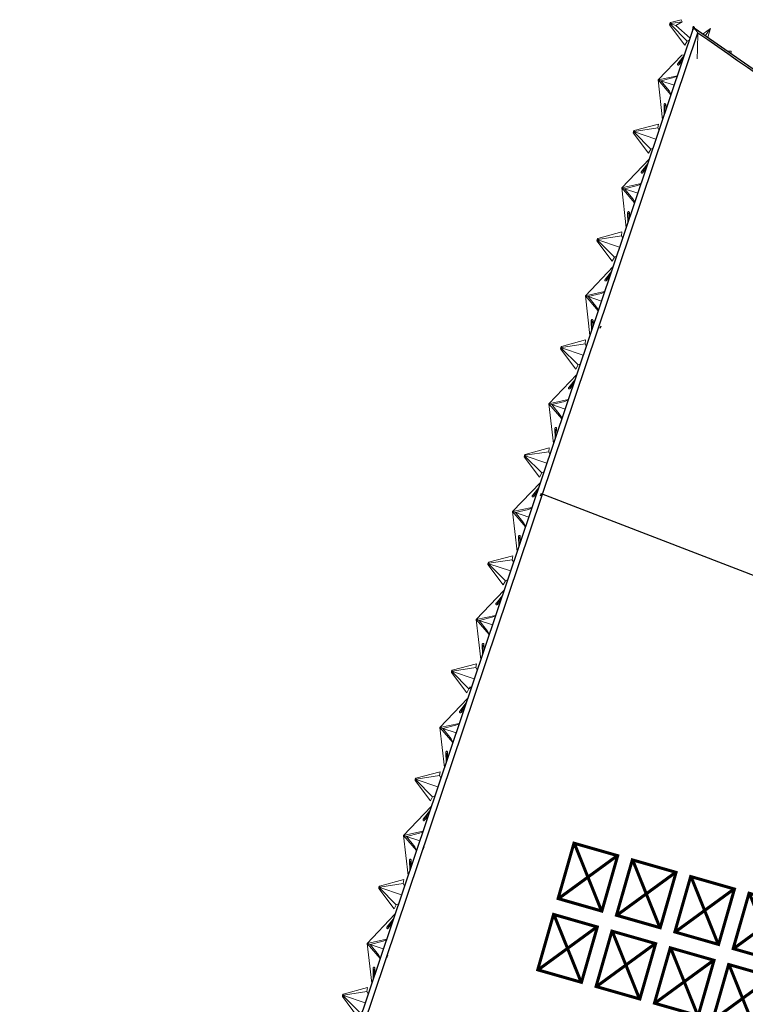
# Model space of a CAD drawing. Header units: millimetres. Extents: x 1512 to 2105, y 794 to 1149.
# Tile 79 of 256: x 1691 to 1716, y 878 to 913. Entities that reach past the tile are written whole.
import ezdxf

# ---------------------------------------------------------------- set-up
doc = ezdxf.new("R2010")
doc.units = ezdxf.units.MM
doc.layers.add('A-GLAZ-CURT', color=52, linetype='Continuous', lineweight=9)
doc.layers.add('A-WALL', color=113, linetype='Continuous', lineweight=9)
doc.styles.get("Standard").update_dxf_attribs({"font": 'arial.ttf'})

# ---------------------------------------------------------------- blocks, each defined once
blk = doc.blocks.new('Family2 - Family2-154966-اول')
at = {"layer": 'A-GLAZ-CURT'}
for p, q in [((-136.858, 62.014), (-136.857, 61.654)), ((-136.839, 61.705), (-136.839, 61.981)), ((-136.797, 61.822), (-136.798, 62.015)), ((-137.935, 61.112), (-137.07, 61.329)), ((-137.093, 61.192), (-137.07, 61.329)), ((-137.964, 61.029), (-137.959, 61.074)), ((-137.964, 61.029), (-137.959, 61.074)), ((-137.964, 61.029), (-137.926, 61.062)), ((-137.964, 61.029), (-137.435, 60.299)), ((-137.935, 61.112), (-137.959, 61.074)), ((-137.935, 61.112), (-137.959, 61.074)), ((-137.959, 61.074), (-137.926, 61.062)), ((-137.959, 61.074), (-137.926, 61.062)), ((-137.352, 60.443), (-137.938, 61.052)), ((-137.938, 61.052), (-137.352, 60.443)), ((-137.935, 61.112), (-137.926, 61.062)), ((-137.093, 61.192), (-137.929, 61.078)), ((-137.929, 61.078), (-137.093, 61.192)), ((-137.926, 61.062), (-137.162, 60.791)), ((-137.926, 61.062), (-137.162, 60.791)), ((-137.049, 61.11), (-137.093, 61.192)), ((-137.352, 60.443), (-137.435, 60.299)), ((-137.274, 60.476), (-137.352, 60.443)), ((-137.467, 59.929), (-137.695, 59.649)), ((-137.66, 59.663), (-137.485, 59.878)), ((-137.649, 59.611), (-137.527, 59.76))]:
    blk.add_line(p, q, dxfattribs=at)
at = {"layer": 'A-GLAZ-CURT', "lineweight": 18, "flags": 128}
for points in [[(-136.816, 62.048), (-136.822, 62.05), (-136.829, 62.051), (-136.836, 62.049), (-136.842, 62.046), (-136.847, 62.042), (-136.852, 62.036), (-136.855, 62.029), (-136.857, 62.021), (-136.858, 62.013), (-136.857, 62.005), (-136.854, 61.997), (-136.85, 61.991), (-136.845, 61.985), (-136.839, 61.981)], [(-136.839, 61.981), (-136.833, 61.979), (-136.826, 61.978), (-136.82, 61.98), (-136.813, 61.983), (-136.808, 61.987), (-136.803, 61.993), (-136.8, 62), (-136.798, 62.008), (-136.798, 62.016), (-136.799, 62.024), (-136.801, 62.032), (-136.805, 62.038), (-136.81, 62.044), (-136.816, 62.048)], [(-137.66, 59.663), (-137.667, 59.664), (-137.674, 59.663), (-137.682, 59.66), (-137.688, 59.656), (-137.694, 59.65), (-137.699, 59.643), (-137.702, 59.636), (-137.704, 59.629), (-137.704, 59.621), (-137.703, 59.614), (-137.7, 59.608), (-137.696, 59.603), (-137.69, 59.599), (-137.684, 59.597)], [(-137.684, 59.597), (-137.677, 59.596), (-137.669, 59.597), (-137.662, 59.6), (-137.655, 59.604), (-137.65, 59.61), (-137.645, 59.616), (-137.641, 59.624), (-137.64, 59.631), (-137.639, 59.639), (-137.641, 59.646), (-137.644, 59.652), (-137.648, 59.657), (-137.654, 59.661), (-137.66, 59.663)]]:
    blk.add_lwpolyline(points, dxfattribs=at)
blk = doc.blocks.new('Family2 - Family2-154967-اول')
at = {"layer": 'A-GLAZ-CURT'}
for p, q in [((-137.406, 60.103), (-138.406, 59.084)), ((-137.406, 60.103), (-138.406, 59.084)), ((-137.467, 59.929), (-137.695, 59.649)), ((-137.66, 59.663), (-137.485, 59.878)), ((-137.649, 59.611), (-137.527, 59.76)), ((-137.718, 59.22), (-138.406, 59.084)), ((-138.406, 59.084), (-137.718, 59.22)), ((-137.84, 59.156), (-138.307, 59.049)), ((-137.84, 59.156), (-137.724, 59.204)), ((-137.959, 58.541), (-138.406, 59.084)), ((-138.406, 59.084), (-138.307, 59.049)), ((-138.406, 59.084), (-138.307, 59.049)), ((-138.406, 59.084), (-137.959, 58.541)), ((-138.269, 57.663), (-138.406, 59.084)), ((-138.269, 57.663), (-138.406, 59.084)), ((-138.011, 58.671), (-138.307, 59.049)), ((-138.306, 59.049), (-137.837, 58.883)), ((-138.306, 59.049), (-137.837, 58.883)), ((-138.011, 58.671), (-137.952, 58.56)), ((-138.208, 58.199), (-138.207, 57.838)), ((-138.189, 57.889), (-138.19, 58.166)), ((-138.148, 58.007), (-138.148, 58.199))]:
    blk.add_line(p, q, dxfattribs=at)
at = {"layer": 'A-GLAZ-CURT', "lineweight": 18, "flags": 128}
for points in [[(-137.66, 59.663), (-137.667, 59.664), (-137.674, 59.663), (-137.682, 59.66), (-137.688, 59.656), (-137.694, 59.65), (-137.699, 59.643), (-137.702, 59.636), (-137.704, 59.629), (-137.704, 59.621), (-137.703, 59.614), (-137.7, 59.608), (-137.696, 59.603), (-137.69, 59.599), (-137.684, 59.597)], [(-137.684, 59.597), (-137.677, 59.596), (-137.669, 59.597), (-137.662, 59.6), (-137.655, 59.604), (-137.65, 59.61), (-137.645, 59.616), (-137.641, 59.624), (-137.64, 59.631), (-137.639, 59.639), (-137.641, 59.646), (-137.644, 59.652), (-137.648, 59.657), (-137.654, 59.661), (-137.66, 59.663)], [(-138.167, 58.232), (-138.173, 58.235), (-138.18, 58.235), (-138.186, 58.234), (-138.193, 58.231), (-138.198, 58.226), (-138.203, 58.22), (-138.206, 58.213), (-138.208, 58.206), (-138.208, 58.197), (-138.207, 58.189), (-138.205, 58.182), (-138.201, 58.175), (-138.196, 58.17), (-138.19, 58.166)], [(-138.19, 58.166), (-138.184, 58.164), (-138.177, 58.163), (-138.17, 58.164), (-138.164, 58.167), (-138.159, 58.172), (-138.154, 58.178), (-138.151, 58.185), (-138.149, 58.193), (-138.148, 58.201), (-138.149, 58.209), (-138.152, 58.216), (-138.156, 58.223), (-138.161, 58.228), (-138.167, 58.232)]]:
    blk.add_lwpolyline(points, dxfattribs=at)
blk = doc.blocks.new('Family2 - Family2-V2-اول')
at = {"layer": 'A-GLAZ-CURT'}
for p, q in [((-140.91, 50.568), (-140.909, 50.208)), ((-140.891, 50.258), (-140.892, 50.535)), ((-140.849, 50.376), (-140.85, 50.568)), ((-141.987, 49.666), (-141.122, 49.883)), ((-141.145, 49.746), (-141.981, 49.632)), ((-141.981, 49.632), (-141.145, 49.746)), ((-141.145, 49.746), (-141.122, 49.883)), ((-141.101, 49.664), (-141.145, 49.746)), ((-142.016, 49.583), (-142.011, 49.628)), ((-142.016, 49.583), (-142.011, 49.628)), ((-142.016, 49.583), (-141.979, 49.616)), ((-142.016, 49.583), (-141.487, 48.853)), ((-141.987, 49.666), (-142.011, 49.628)), ((-141.987, 49.666), (-142.011, 49.628)), ((-142.011, 49.628), (-141.979, 49.616)), ((-142.011, 49.628), (-141.979, 49.616)), ((-141.405, 48.997), (-141.99, 49.605)), ((-141.99, 49.605), (-141.405, 48.997)), ((-141.987, 49.666), (-141.979, 49.616)), ((-141.979, 49.616), (-141.214, 49.345)), ((-141.979, 49.616), (-141.214, 49.345)), ((-141.405, 48.997), (-141.487, 48.853)), ((-141.326, 49.029), (-141.405, 48.997)), ((-141.52, 48.482), (-141.747, 48.203)), ((-141.712, 48.217), (-141.538, 48.431)), ((-141.701, 48.165), (-141.579, 48.314))]:
    blk.add_line(p, q, dxfattribs=at)
at = {"layer": 'A-GLAZ-CURT', "lineweight": 18, "flags": 128}
for points in [[(-140.868, 50.601), (-140.874, 50.604), (-140.881, 50.604), (-140.888, 50.603), (-140.894, 50.6), (-140.9, 50.595), (-140.904, 50.59), (-140.907, 50.582), (-140.909, 50.575), (-140.91, 50.567), (-140.909, 50.559), (-140.906, 50.551), (-140.902, 50.544), (-140.897, 50.539), (-140.892, 50.535)], [(-140.892, 50.535), (-140.885, 50.533), (-140.878, 50.532), (-140.872, 50.533), (-140.866, 50.536), (-140.86, 50.541), (-140.856, 50.547), (-140.852, 50.554), (-140.85, 50.562), (-140.85, 50.57), (-140.851, 50.578), (-140.853, 50.585), (-140.857, 50.592), (-140.862, 50.597), (-140.868, 50.601)], [(-141.712, 48.217), (-141.719, 48.217), (-141.727, 48.216), (-141.734, 48.214), (-141.74, 48.209), (-141.746, 48.204), (-141.751, 48.197), (-141.754, 48.19), (-141.756, 48.182), (-141.757, 48.175), (-141.755, 48.168), (-141.752, 48.162), (-141.748, 48.156), (-141.742, 48.153), (-141.736, 48.15)], [(-141.736, 48.15), (-141.729, 48.15), (-141.721, 48.151), (-141.714, 48.154), (-141.708, 48.158), (-141.702, 48.164), (-141.697, 48.17), (-141.694, 48.177), (-141.692, 48.185), (-141.692, 48.192), (-141.693, 48.199), (-141.696, 48.206), (-141.7, 48.211), (-141.706, 48.215), (-141.712, 48.217)]]:
    blk.add_lwpolyline(points, dxfattribs=at)
blk = doc.blocks.new('Family2 - Family2-V3-اول')
at = {"layer": 'A-GLAZ-CURT'}
for p, q in [((-143.611, 42.937), (-143.61, 42.577)), ((-143.592, 42.628), (-143.593, 42.904)), ((-143.551, 42.745), (-143.551, 42.937)), ((-144.718, 41.952), (-144.713, 41.997)), ((-144.718, 41.952), (-144.713, 41.997)), ((-144.688, 42.035), (-144.713, 41.997)), ((-144.688, 42.035), (-144.713, 41.997)), ((-144.713, 41.997), (-144.68, 41.985)), ((-144.713, 41.997), (-144.68, 41.985)), ((-144.688, 42.035), (-143.824, 42.252)), ((-144.688, 42.035), (-144.68, 41.985)), ((-143.846, 42.115), (-144.683, 42.001)), ((-144.683, 42.001), (-143.846, 42.115)), ((-143.846, 42.115), (-143.824, 42.252)), ((-143.803, 42.033), (-143.846, 42.115)), ((-144.718, 41.952), (-144.68, 41.985)), ((-144.718, 41.952), (-144.189, 41.222)), ((-144.106, 41.366), (-144.692, 41.975)), ((-144.692, 41.975), (-144.106, 41.366)), ((-144.68, 41.985), (-143.916, 41.714)), ((-144.68, 41.985), (-143.916, 41.714)), ((-144.106, 41.366), (-144.189, 41.222)), ((-144.092, 41.372), (-144.106, 41.366)), ((-144.221, 40.851), (-144.449, 40.572)), ((-144.414, 40.586), (-144.239, 40.801)), ((-144.402, 40.534), (-144.281, 40.683))]:
    blk.add_line(p, q, dxfattribs=at)
at = {"layer": 'A-GLAZ-CURT', "lineweight": 18, "flags": 128}
for points in [[(-143.57, 42.971), (-143.576, 42.973), (-143.583, 42.974), (-143.589, 42.972), (-143.596, 42.969), (-143.601, 42.965), (-143.606, 42.959), (-143.609, 42.952), (-143.611, 42.944), (-143.611, 42.936), (-143.61, 42.928), (-143.608, 42.92), (-143.604, 42.914), (-143.599, 42.908), (-143.593, 42.904)], [(-143.593, 42.904), (-143.587, 42.902), (-143.58, 42.901), (-143.573, 42.903), (-143.567, 42.906), (-143.562, 42.91), (-143.557, 42.916), (-143.554, 42.923), (-143.552, 42.931), (-143.551, 42.939), (-143.552, 42.947), (-143.555, 42.955), (-143.559, 42.961), (-143.564, 42.967), (-143.57, 42.971)], [(-144.414, 40.586), (-144.421, 40.587), (-144.428, 40.585), (-144.435, 40.583), (-144.442, 40.578), (-144.448, 40.573), (-144.453, 40.566), (-144.456, 40.559), (-144.458, 40.552), (-144.458, 40.544), (-144.457, 40.537), (-144.454, 40.531), (-144.449, 40.526), (-144.444, 40.522), (-144.437, 40.52)], [(-144.437, 40.52), (-144.43, 40.519), (-144.423, 40.52), (-144.416, 40.523), (-144.409, 40.527), (-144.403, 40.533), (-144.398, 40.539), (-144.395, 40.546), (-144.393, 40.554), (-144.393, 40.561), (-144.394, 40.569), (-144.397, 40.575), (-144.402, 40.58), (-144.407, 40.584), (-144.414, 40.586)]]:
    blk.add_lwpolyline(points, dxfattribs=at)
blk = doc.blocks.new('Family2 - Family2-157067-اول')
at = {"layer": 'A-GLAZ-CURT'}
for p, q in [((-135.797, 64.734), (-135.801, 64.637)), ((-135.738, 64.697), (-135.737, 64.732)), ((-135.432, 64.503), (-135.436, 64.496)), ((-135.432, 64.503), (-135.17, 64.691)), ((-135.356, 64.438), (-135.17, 64.691)), ((-135.356, 64.438), (-135.17, 64.691)), ((-135.266, 64.388), (-135.275, 64.379)), ((-135.266, 64.388), (-135.17, 64.691)), ((-134.485, 63.879), (-134.576, 63.877)), ((-134.565, 63.869), (-134.515, 63.871)), ((-134.524, 63.818), (-134.483, 63.819))]:
    blk.add_line(p, q, dxfattribs=at)
at = {"layer": 'A-GLAZ-CURT', "lineweight": 18}
for p, q in [((-134.525, 63.86), (-134.528, 63.855)), ((-134.528, 63.854), (-134.528, 63.848)), ((-134.528, 63.848), (-134.527, 63.842)), ((-134.527, 63.842), (-134.524, 63.836)), ((-134.521, 63.866), (-134.525, 63.861)), ((-134.524, 63.836), (-134.52, 63.831)), ((-134.515, 63.871), (-134.52, 63.866)), ((-134.519, 63.83), (-134.513, 63.826)), ((-134.507, 63.875), (-134.514, 63.871)), ((-134.513, 63.826), (-134.506, 63.823)), ((-134.499, 63.877), (-134.507, 63.875)), ((-134.49, 63.879), (-134.498, 63.878))]:
    blk.add_line(p, q, dxfattribs=at)
at = {"layer": 'A-GLAZ-CURT', "lineweight": 18, "flags": 128}
for points in [[(-135.793, 64.751), (-135.795, 64.743), (-135.796, 64.735), (-135.796, 64.726), (-135.794, 64.718), (-135.791, 64.711), (-135.787, 64.705), (-135.781, 64.7), (-135.775, 64.697), (-135.769, 64.695), (-135.762, 64.696), (-135.755, 64.698), (-135.749, 64.703), (-135.744, 64.708), (-135.74, 64.715)], [(-135.74, 64.715), (-135.738, 64.723), (-135.737, 64.731), (-135.737, 64.74), (-135.739, 64.748), (-135.742, 64.755), (-135.746, 64.762), (-135.752, 64.766), (-135.758, 64.77), (-135.765, 64.771), (-135.771, 64.77), (-135.778, 64.768), (-135.784, 64.764), (-135.789, 64.758), (-135.793, 64.751)], [(-134.505, 63.823), (-134.496, 63.82), (-134.488, 63.819)], [(-134.453, 63.828), (-134.447, 63.833), (-134.442, 63.839), (-134.44, 63.845), (-134.439, 63.851), (-134.44, 63.857), (-134.443, 63.863), (-134.448, 63.868), (-134.455, 63.873), (-134.463, 63.876), (-134.471, 63.878), (-134.48, 63.879), (-134.488, 63.879)], [(-134.487, 63.819), (-134.478, 63.82), (-134.469, 63.821), (-134.46, 63.824), (-134.453, 63.828)]]:
    blk.add_lwpolyline(points, dxfattribs=at)
blk = doc.blocks.new('Family2 - Family2-157071-اول')
at = {"layer": 'A-GLAZ-CURT'}
for p, q in [((-134.485, 63.879), (-134.576, 63.877)), ((-134.566, 63.87), (-134.514, 63.871)), ((-134.524, 63.818), (-134.483, 63.819)), ((-132.199, 62.883), (-132.711, 62.55)), ((-132.199, 62.883), (-132.552, 62.421)), ((-132.199, 62.883), (-132.552, 62.421)), ((-132.199, 62.883), (-132.343, 62.281)), ((-132.719, 62.541), (-132.711, 62.55)), ((-132.348, 62.274), (-132.343, 62.281)), ((-131.602, 61.718), (-131.604, 61.683)), ((-131.545, 61.679), (-131.542, 61.714))]:
    blk.add_line(p, q, dxfattribs=at)
at = {"layer": 'A-GLAZ-CURT', "lineweight": 18}
for p, q in [((-134.528, 63.855), (-134.528, 63.849)), ((-134.528, 63.848), (-134.527, 63.842)), ((-134.525, 63.861), (-134.527, 63.855)), ((-134.527, 63.842), (-134.525, 63.837)), ((-134.52, 63.866), (-134.525, 63.861)), ((-134.524, 63.836), (-134.52, 63.831)), ((-134.514, 63.871), (-134.52, 63.866)), ((-134.52, 63.831), (-134.514, 63.827)), ((-134.507, 63.875), (-134.514, 63.871)), ((-134.513, 63.826), (-134.506, 63.823)), ((-134.498, 63.878), (-134.506, 63.875)), ((-134.506, 63.823), (-134.498, 63.821)), ((-134.489, 63.879), (-134.497, 63.878)), ((-134.497, 63.821), (-134.489, 63.819))]:
    blk.add_line(p, q, dxfattribs=at)
at = {"layer": 'A-GLAZ-CURT', "lineweight": 18, "flags": 128}
for points in [[(-134.454, 63.828), (-134.448, 63.832), (-134.443, 63.838), (-134.44, 63.844), (-134.439, 63.85), (-134.44, 63.856), (-134.443, 63.862), (-134.448, 63.868), (-134.454, 63.872), (-134.461, 63.876), (-134.47, 63.878), (-134.479, 63.879), (-134.488, 63.879)], [(-134.487, 63.819), (-134.479, 63.82), (-134.47, 63.821), (-134.462, 63.824), (-134.454, 63.828)], [(-131.597, 61.735), (-131.6, 61.727), (-131.602, 61.718), (-131.602, 61.71), (-131.6, 61.702), (-131.597, 61.694), (-131.593, 61.688), (-131.587, 61.683), (-131.581, 61.679), (-131.575, 61.678), (-131.568, 61.678), (-131.561, 61.681), (-131.555, 61.685), (-131.55, 61.69), (-131.546, 61.697)], [(-131.546, 61.697), (-131.543, 61.705), (-131.542, 61.714), (-131.542, 61.722), (-131.543, 61.731), (-131.546, 61.738), (-131.551, 61.745), (-131.556, 61.75), (-131.562, 61.753), (-131.569, 61.754), (-131.575, 61.754), (-131.582, 61.752), (-131.588, 61.748), (-131.593, 61.742), (-131.597, 61.735)]]:
    blk.add_lwpolyline(points, dxfattribs=at)

msp = doc.modelspace()

# ---------------------------------------------------------------- linework, layer by layer
msp.add_line((1709.198, 896.128), (1722.252, 891.09))
at = {"layer": 'A-GLAZ-CURT'}
for p, q in [((1713.786, 912.867), (1714.166, 912.969)), ((1713.792, 912.833), (1714.203, 912.896)), ((1714.203, 912.896), (1713.792, 912.833)), ((1713.974, 912.757), (1714.203, 912.896)), ((1714.203, 912.896), (1714.166, 912.969)), ((1713.757, 912.784), (1713.762, 912.829)), ((1713.757, 912.784), (1713.762, 912.829)), ((1713.757, 912.784), (1713.795, 912.817)), ((1713.757, 912.784), (1714.298, 912.062)), ((1713.786, 912.867), (1713.762, 912.829)), ((1713.786, 912.867), (1713.762, 912.829)), ((1713.762, 912.829), (1713.795, 912.817)), ((1713.762, 912.829), (1713.795, 912.817)), ((1713.783, 912.807), (1714.378, 912.207)), ((1714.378, 912.207), (1713.783, 912.807)), ((1713.786, 912.867), (1713.795, 912.817)), ((1713.795, 912.818), (1713.974, 912.757)), ((1713.795, 912.818), (1713.974, 912.757)), ((1713.974, 912.757), (1714.48, 912.31)), ((1714.378, 912.207), (1714.298, 912.062)), ((1714.456, 912.241), (1714.378, 912.207)), ((1714.185, 911.714), (1713.346, 910.832)), ((1714.185, 911.714), (1713.346, 910.832)), ((1714.271, 911.691), (1714.048, 911.408)), ((1714.271, 911.691), (1714.048, 911.408)), ((1714.083, 911.423), (1714.254, 911.64)), ((1714.083, 911.423), (1714.254, 911.64)), ((1714.095, 911.371), (1714.214, 911.522)), ((1714.095, 911.371), (1714.214, 911.522)), ((1714.281, 911.721), (1714.185, 911.714)), ((1713.346, 910.832), (1714.032, 910.979)), ((1714.032, 910.979), (1713.346, 910.832)), ((1713.505, 909.413), (1713.346, 910.832)), ((1713.346, 910.832), (1713.802, 910.296)), ((1713.505, 909.413), (1713.346, 910.832)), ((1713.346, 910.832), (1713.446, 910.799)), ((1713.802, 910.296), (1713.346, 910.832)), ((1713.346, 910.832), (1713.446, 910.799)), ((1713.911, 910.912), (1713.446, 910.799)), ((1713.747, 910.425), (1713.446, 910.799)), ((1713.446, 910.798), (1713.918, 910.64)), ((1713.446, 910.798), (1713.918, 910.64)), ((1713.911, 910.912), (1714.026, 910.962)), ((1713.747, 910.425), (1713.808, 910.315)), ((1713.557, 909.95), (1713.564, 909.59)), ((1713.581, 909.641), (1713.576, 909.917)), ((1713.621, 909.759), (1713.617, 909.951))]:
    msp.add_line(p, q, dxfattribs=at)
at = {"layer": 'A-GLAZ-CURT', "lineweight": 18, "flags": 128}
for points in [[(1714.083, 911.423), (1714.076, 911.423), (1714.069, 911.422), (1714.061, 911.419), (1714.055, 911.415), (1714.049, 911.409), (1714.044, 911.402), (1714.041, 911.395), (1714.039, 911.387), (1714.039, 911.38), (1714.041, 911.373), (1714.044, 911.367), (1714.048, 911.362), (1714.054, 911.358), (1714.06, 911.356)], [(1714.083, 911.423), (1714.076, 911.423), (1714.069, 911.422), (1714.061, 911.419), (1714.055, 911.415), (1714.049, 911.409), (1714.044, 911.402), (1714.041, 911.395), (1714.039, 911.387), (1714.039, 911.38), (1714.041, 911.373), (1714.044, 911.367), (1714.048, 911.362), (1714.054, 911.358), (1714.06, 911.356)], [(1714.06, 911.356), (1714.067, 911.355), (1714.075, 911.357), (1714.082, 911.359), (1714.088, 911.364), (1714.094, 911.369), (1714.099, 911.376), (1714.102, 911.383), (1714.104, 911.391), (1714.104, 911.398), (1714.102, 911.405), (1714.099, 911.412), (1714.095, 911.417), (1714.089, 911.42), (1714.083, 911.423)], [(1714.06, 911.356), (1714.067, 911.355), (1714.075, 911.357), (1714.082, 911.359), (1714.088, 911.364), (1714.094, 911.369), (1714.099, 911.376), (1714.102, 911.383), (1714.104, 911.391), (1714.104, 911.398), (1714.102, 911.405), (1714.099, 911.412), (1714.095, 911.417), (1714.089, 911.42), (1714.083, 911.423)], [(1713.599, 909.984), (1713.592, 909.986), (1713.586, 909.987), (1713.579, 909.985), (1713.573, 909.982), (1713.567, 909.978), (1713.563, 909.972), (1713.56, 909.964), (1713.558, 909.957), (1713.558, 909.949), (1713.559, 909.941), (1713.561, 909.933), (1713.565, 909.927), (1713.57, 909.921), (1713.576, 909.917)], [(1713.576, 909.917), (1713.583, 909.915), (1713.589, 909.915), (1713.596, 909.916), (1713.602, 909.919), (1713.608, 909.924), (1713.612, 909.93), (1713.615, 909.937), (1713.617, 909.945), (1713.617, 909.953), (1713.616, 909.961), (1713.614, 909.968), (1713.61, 909.975), (1713.605, 909.98), (1713.599, 909.984)]]:
    msp.add_lwpolyline(points, dxfattribs=at)
at = {"layer": 'A-WALL', "lineweight": 25}
for p, q in [((1714.606, 912.686), (1690.679, 841.592)), ((1714.632, 912.667), (1714.606, 912.686)), ((1690.874, 841.526), (1714.762, 912.505)), ((1711.316, 902.084), (1711.279, 901.991)), ((1709.198, 896.128), (1709.162, 896.035)), ((1706.674, 889.267), (1706.637, 889.174)), ((1705.026, 883.572), (1704.99, 883.479)), ((1703.735, 879.724), (1703.699, 879.631))]:
    msp.add_line(p, q, dxfattribs=at)
at = {"layer": 'A-WALL', "flags": 128}
for points in [[(1714.606, 912.686), (1714.645, 912.64), (1714.684, 912.595), (1714.723, 912.55), (1714.762, 912.505)], [(1714.762, 912.505), (1714.723, 912.55), (1714.684, 912.595), (1714.645, 912.64), (1714.606, 912.686)]]:
    msp.add_lwpolyline(points, dxfattribs=at)
at = {"layer": 'A-WALL', "lineweight": 25, "flags": 128}
msp.add_lwpolyline([(1723.115, 906.765), (1720.261, 908.751), (1714.632, 912.667)], dxfattribs=at)
at = {"layer": 'A-WALL'}
for points in [[(1714.762, 912.505), (1714.753, 912.196), (1714.744, 911.887), (1714.736, 911.578)], [(1714.736, 911.578), (1714.744, 911.887), (1714.753, 912.196), (1714.762, 912.505)]]:
    msp.add_open_spline(points, degree=3, dxfattribs=at)
at = {"layer": 'A-WALL', "lineweight": 25}
msp.add_open_spline([(1714.762, 912.505), (1722.274, 907.275), (1733.108, 899.734), (1743.941, 892.192), (1747.261, 889.88)], degree=3, knots=[0, 0, 0, 0, 0.4444444, 0.6409021, 0.6409021, 0.6409021, 0.6409021], dxfattribs=at)

# ---------------------------------------------------------------- block references
at = {"layer": 'A-GLAZ-CURT', "rotation": 0.894170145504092}
for name, p in [('Family2 - Family2-157067-اول', (1851.366, 850.079)), ('Family2 - Family2-157071-اول', (1851.366, 850.079)), ('Family2 - Family2-154966-اول', (1851.366, 850.079)), ('Family2 - Family2-154967-اول', (1851.366, 850.079)), ('Family2 - Family2-154966-اول', (1850.075, 846.243)), ('Family2 - Family2-154967-اول', (1850.075, 846.243)), ('Family2 - Family2-154966-اول', (1848.784, 842.407)), ('Family2 - Family2-154967-اول', (1848.784, 842.407)), ('Family2 - Family2-V2-اول', (1851.366, 850.079)), ('Family2 - Family2-154967-اول', (1847.493, 838.571)), ('Family2 - Family2-154966-اول', (1846.202, 834.735)), ('Family2 - Family2-154967-اول', (1846.202, 834.735)), ('Family2 - Family2-V3-اول', (1851.366, 850.079)), ('Family2 - Family2-154967-اول', (1844.911, 830.899)), ('Family2 - Family2-154966-اول', (1843.62, 827.063)), ('Family2 - Family2-154967-اول', (1843.62, 827.063)), ('Family2 - Family2-154966-اول', (1842.329, 823.227)), ('Family2 - Family2-154967-اول', (1842.329, 823.227)), ('Family2 - Family2-154966-اول', (1841.038, 819.391))]:
    msp.add_blockref(name, p, dxfattribs=at)

# ---------------------------------------------------------------- texts
at = {"insert": (1710.028, 883.527), "char_height": 1.57983, "attachment_point": 1, "rotation": 344.0372}
msp.add_mtext_dynamic_manual_height_columns('{\\fArial|b0|i0|c178|p34;تالار مطالعه}', width=4.72515, gutter_width=12.5, heights=[0], dxfattribs=at)

doc.saveas('drawing.dxf')
